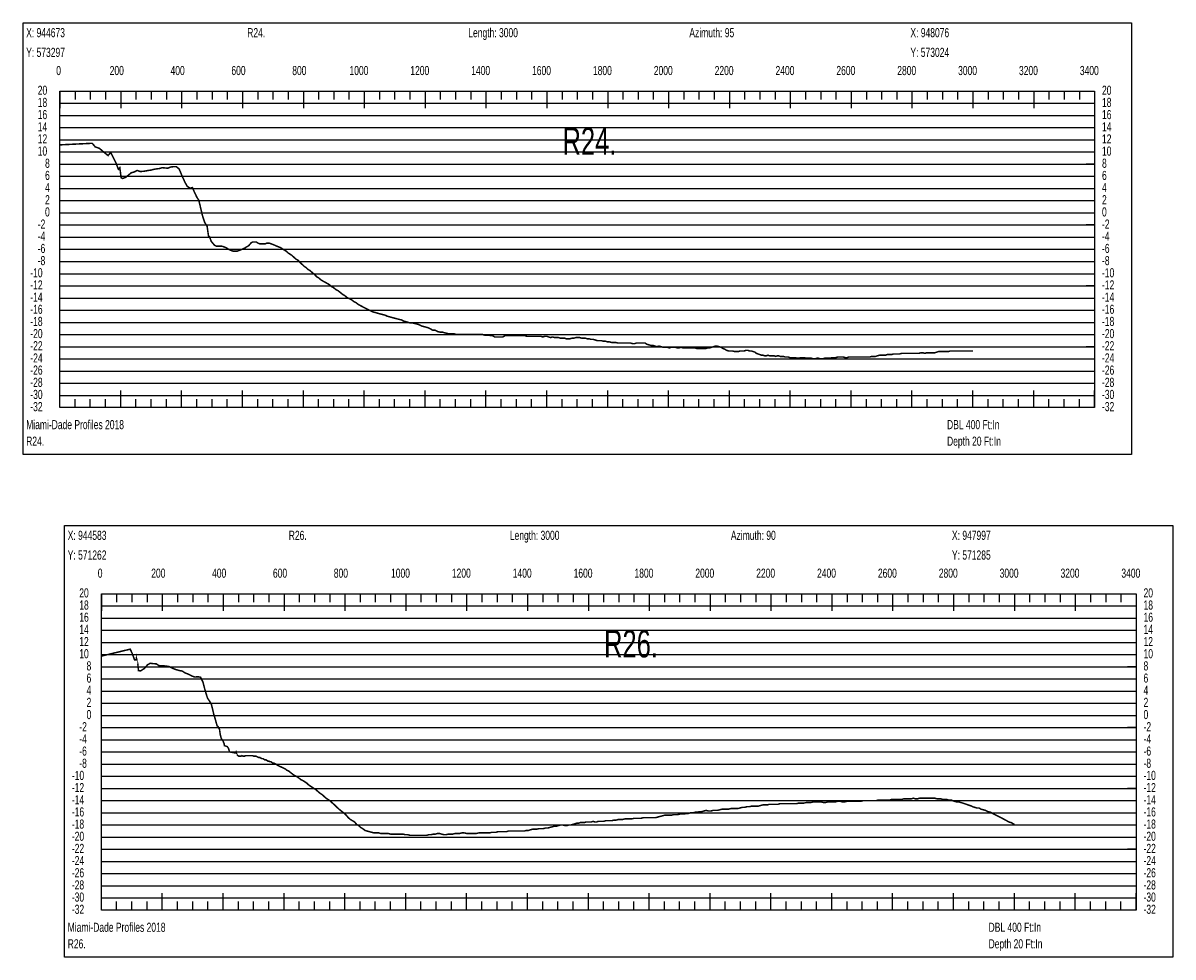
# Model space of a CAD drawing. Header units: inches. Extents: x 471865 to 538526, y 1054316 to 1102451.
# Tile 9 of 114: x 476429 to 480208, y 1063703 to 1066773. Entities that reach past the tile are written whole.
import ezdxf

# ---------------------------------------------------------------- set-up
doc = ezdxf.new("R2010")
doc.units = ezdxf.units.IN
doc.header["$MEASUREMENT"] = 0
for name, color, linetype in [('LABELS', 7, 'Continuous'), ('X_Gr1', 7, 'Continuous'), ('XSECTION', 7, 'Continuous')]:
    doc.layers.add(name, color=color, linetype=linetype)
doc.styles.get("Standard").update_dxf_attribs({"font": 'arial.ttf'})

msp = doc.modelspace()

# ---------------------------------------------------------------- linework, layer by layer
at = {"layer": 'X_Gr1', "color": 6, "linetype": 'Continuous', "lineweight": 18, "true_color": 0xff00ff, "transparency": 33554687, "const_width": 5}
for points in [[(476550.6, 1066372.8), (476550.6, 1066372.8), (476656.8, 1066378), (476666.6, 1066366.3), (476680.5, 1066361.2), (476693.5, 1066350.1), (476708.9, 1066337.8), (476717.6, 1066347.7), (476735.9, 1066311), (476743, 1066292.1), (476743.1, 1066292.1), (476744.5, 1066293.5), (476747.5, 1066297.5), (476751.9, 1066264.7), (476757.1, 1066262.3), (476767, 1066266.3), (476776, 1066273.5), (476785.6, 1066281.4), (476795, 1066283.8), (476804.7, 1066288.7), (476813.9, 1066285.3), (476823.2, 1066285.7), (476832.6, 1066287), (476840.7, 1066288.7), (476850.4, 1066289.9), (476859.4, 1066292.4), (476869, 1066294), (476877.8, 1066294.9), (476886.2, 1066297.8), (476895.8, 1066296.9), (476905, 1066296.1), (476914.9, 1066300), (476924.2, 1066301.2), (476933.4, 1066301), (476942.5, 1066293.4), (476950.6, 1066274.3), (476960.5, 1066252.1), (476968.8, 1066236.6), (476978.1, 1066230.5), (476986.2, 1066232.3), (476993.7, 1066215), (477001, 1066200), (477007.2, 1066190.5), (477014.6, 1066158.9), (477018.9, 1066140.8), (477026.3, 1066118), (477034.3, 1066105.3), (477038.9, 1066073.3), (477042.4, 1066070.5), (477047.9, 1066055.8), (477053.8, 1066048.5), (477058.4, 1066043.1), (477065.5, 1066039.5), (477072.6, 1066039.7), (477078.9, 1066040), (477085.2, 1066039.2), (477091.5, 1066036.8), (477097.7, 1066034.4), (477103.9, 1066030), (477108.9, 1066027.4), (477114.2, 1066025.4), (477119.3, 1066023.4), (477124.1, 1066023.4), (477128.5, 1066023.4), (477133.2, 1066023.4), (477138.4, 1066025.4), (477143.7, 1066027.4), (477148.7, 1066029.4), (477153.1, 1066031.4), (477158.1, 1066033.4), (477163.5, 1066037.4), (477168.5, 1066039.4), (477172.8, 1066043.4), (477176.1, 1066047.4), (477179.7, 1066051.4), (477184.4, 1066053.4), (477190.1, 1066053.4), (477196.2, 1066053.4), (477202.2, 1066049.4), (477208, 1066047.4), (477213.9, 1066047.4), (477219.5, 1066047.4), (477225, 1066047.4), (477229.9, 1066049.4), (477234.8, 1066049.4), (477239.8, 1066049.4), (477245, 1066047.4), (477250.3, 1066045.4), (477255.3, 1066043.4), (477260, 1066041.4), (477264.5, 1066039.4), (477269.4, 1066037.4), (477275.2, 1066035.4), (477281.3, 1066031.4), (477287.7, 1066027.4), (477294.2, 1066023.4), (477300.6, 1066017.4), (477306.9, 1066013.4), (477313.1, 1066009.4), (477319.5, 1066003.4), (477326.3, 1065997.4), (477333.2, 1065993.4), (477340.5, 1065985.4), (477347.2, 1065979.4), (477353.5, 1065973.4), (477359.6, 1065969.4), (477365.9, 1065963.4), (477372.5, 1065959.4), (477379.5, 1065953.4), (477386.9, 1065947.4), (477394.3, 1065939.4), (477401.2, 1065935.4), (477407.8, 1065929.4), (477414.4, 1065925.4), (477421.6, 1065921.4), (477429, 1065917.4), (477435.9, 1065913.4), (477442.7, 1065907.4), (477449.7, 1065903.4), (477457.2, 1065897.4), (477464.8, 1065893.4), (477472.2, 1065887.4), (477479.5, 1065881.4), (477486.5, 1065877.4), (477493.7, 1065871.4), (477501.3, 1065867.4), (477509.1, 1065863.4), (477517, 1065857.4), (477524.6, 1065853.4), (477532.3, 1065847.4), (477540.1, 1065843.4), (477547.8, 1065839.4), (477555.6, 1065835.4), (477563.6, 1065831.4), (477571.9, 1065827.4), (477580.1, 1065823.4), (477587.7, 1065821.4), (477594.8, 1065819.4), (477602, 1065817.4), (477610, 1065815.4), (477618.4, 1065813.4), (477626.7, 1065809.4), (477634.6, 1065807.4), (477641.8, 1065805.4), (477648.9, 1065803.4), (477656.5, 1065801.4), (477664.4, 1065799.4), (477672.7, 1065797.4), (477680.5, 1065793.4), (477687.8, 1065791.4), (477694.7, 1065789.4), (477702, 1065787.4), (477710.1, 1065787.4), (477717.9, 1065785.4), (477725.1, 1065783.4), (477731.7, 1065781.4), (477738.8, 1065777.4), (477746.5, 1065775.4), (477754.1, 1065773.4), (477761.6, 1065771.4), (477769, 1065767.4), (477776.1, 1065763.4), (477783.5, 1065763.4), (477791.3, 1065759.4), (477799.4, 1065757.4), (477806.9, 1065757.4), (477814, 1065755.4), (477821.8, 1065753.4), (477830, 1065751.4), (477838.6, 1065751.4), (477846.8, 1065751.4), (477854.5, 1065749.4), (477862.3, 1065749.4), (477870.4, 1065749.4), (477878.9, 1065749.4), (477887.2, 1065749.4), (477894.7, 1065749.4), (477902.3, 1065749.4), (477909.9, 1065749.4), (477917.6, 1065749.4), (477925, 1065749.4), (477932.1, 1065749.4), (477939.1, 1065749.4), (477945.9, 1065747.4), (477952.8, 1065747.4), (477959.6, 1065747.4), (477966.2, 1065745.4), (477972.6, 1065745.4), (477979.2, 1065741.4), (477986.1, 1065741.4), (477993.1, 1065741.4), (477999.6, 1065741.4), (478006.2, 1065741.4), (478013, 1065745.4), (478019.9, 1065745.4), (478026.6, 1065745.4), (478033.4, 1065745.4), (478040.4, 1065745.4), (478047.2, 1065745.4), (478053.8, 1065745.4), (478060.1, 1065745.4), (478066.3, 1065745.4), (478072.7, 1065745.4), (478079.1, 1065745.4), (478085.5, 1065743.4), (478091.9, 1065743.4), (478097.9, 1065743.4), (478104.4, 1065743.4), (478111.4, 1065743.4), (478118.3, 1065743.4), (478124.5, 1065743.4), (478130.6, 1065743.4), (478137.2, 1065741.4), (478144, 1065743.4), (478150.6, 1065743.4), (478156.8, 1065741.4), (478163.2, 1065739.4), (478169.8, 1065741.4), (478176.4, 1065739.4), (478182.8, 1065739.4), (478189, 1065739.4), (478195.3, 1065737.4), (478202, 1065737.4), (478208.6, 1065737.4), (478214.8, 1065735.4), (478220.9, 1065735.4), (478227, 1065735.4), (478233.3, 1065737.4), (478239.8, 1065737.4), (478246.2, 1065739.4), (478252.3, 1065739.4), (478258.4, 1065739.4), (478264.9, 1065737.4), (478271.2, 1065737.4), (478277.3, 1065737.4), (478283.3, 1065735.4), (478289.5, 1065735.4), (478296.2, 1065733.4), (478303.1, 1065733.4), (478309.9, 1065731.4), (478315.9, 1065729.4), (478322.1, 1065729.4), (478329.3, 1065729.4), (478336.5, 1065727.4), (478343.2, 1065727.4), (478349.3, 1065725.4), (478355.6, 1065725.4), (478362.7, 1065723.4), (478370.1, 1065723.4), (478377.3, 1065723.4), (478384.1, 1065721.4), (478390.7, 1065721.4), (478397.8, 1065721.4), (478405, 1065721.4), (478412.1, 1065721.4), (478418.9, 1065721.4), (478425.5, 1065721.4), (478432.4, 1065719.4), (478438.9, 1065719.4), (478444.8, 1065721.4), (478450.1, 1065721.4), (478455.9, 1065721.4), (478462.3, 1065721.4), (478468.1, 1065721.4), (478473.5, 1065721.4), (478479.5, 1065717.4), (478486.2, 1065715.4), (478493.1, 1065713.4), (478499.6, 1065713.4), (478506.1, 1065711.4), (478512.6, 1065709.4), (478519.3, 1065711.4), (478526.3, 1065709.4), (478533.4, 1065707.4), (478540.2, 1065707.4), (478546.6, 1065707.4), (478552.9, 1065705.4), (478559.6, 1065707.4), (478566.3, 1065707.4), (478572.9, 1065707.4), (478579, 1065705.4), (478585, 1065705.4), (478591.5, 1065707.4), (478598.4, 1065705.4), (478605.3, 1065705.4), (478611.7, 1065705.4), (478617.9, 1065705.4), (478624.2, 1065705.4), (478630.8, 1065705.4), (478637.4, 1065705.4), (478643.4, 1065703.4), (478649.3, 1065703.4), (478655.5, 1065703.4), (478661.5, 1065703.4), (478667.6, 1065703.4), (478673.7, 1065703.4), (478679.8, 1065705.4), (478685.9, 1065705.4), (478692, 1065707.4), (478698.2, 1065709.4), (478704.1, 1065711.4), (478710.1, 1065711.4), (478716.7, 1065709.4), (478723.2, 1065707.4), (478729.3, 1065703.4), (478735.1, 1065701.4), (478741.3, 1065697.4), (478747.7, 1065695.4), (478754.1, 1065695.4), (478760.6, 1065695.4), (478767.2, 1065693.4), (478773.7, 1065693.4), (478780, 1065693.4), (478786, 1065695.4), (478792.5, 1065695.4), (478799.1, 1065695.4), (478805.4, 1065697.4), (478811, 1065697.4), (478816.7, 1065695.4), (478822.7, 1065695.4), (478828.7, 1065693.4), (478834.3, 1065691.4), (478839.6, 1065687.4), (478845, 1065685.4), (478850.7, 1065683.4), (478856, 1065681.4), (478861.1, 1065681.4), (478866.6, 1065679.4), (478872, 1065679.4), (478877.2, 1065681.4), (478882.4, 1065679.4), (478887.5, 1065679.4), (478892.7, 1065679.4), (478897.9, 1065679.4), (478903.2, 1065677.4), (478908, 1065679.4), (478912.6, 1065679.4), (478917.9, 1065677.4), (478923.3, 1065677.4), (478928.5, 1065677.4), (478933.6, 1065675.4), (478938.9, 1065675.4), (478944.4, 1065675.4), (478949.7, 1065673.4), (478955.1, 1065673.4), (478960.7, 1065673.4), (478966.8, 1065673.4), (478973, 1065671.4), (478978.8, 1065671.4), (478984.5, 1065673.4), (478990.4, 1065673.4), (478996.6, 1065673.4), (479003, 1065671.4), (479008.9, 1065671.4), (479014.6, 1065671.4), (479020.5, 1065671.4), (479026.7, 1065669.4), (479032.8, 1065669.4), (479038, 1065671.4), (479043.5, 1065671.4), (479050, 1065669.4), (479056.8, 1065669.4), (479063, 1065671.4), (479068.8, 1065671.4), (479074.9, 1065671.4), (479081.3, 1065671.4), (479087.6, 1065673.4), (479093.8, 1065673.4), (479099.9, 1065673.4), (479106.1, 1065675.4), (479112.4, 1065675.4), (479118.7, 1065675.4), (479125.3, 1065675.4), (479131.4, 1065673.4), (479137.2, 1065673.4), (479142.9, 1065675.4), (479149.2, 1065675.4), (479155.6, 1065675.4), (479161.4, 1065675.4), (479166.9, 1065675.4), (479172.8, 1065675.4), (479179.7, 1065675.4), (479186.8, 1065675.4), (479192.6, 1065675.4), (479198.3, 1065675.4), (479204.6, 1065675.4), (479211.5, 1065675.4), (479218.6, 1065677.4), (479224.8, 1065677.4), (479230.8, 1065677.4), (479237.1, 1065679.4), (479244, 1065681.4), (479250.9, 1065681.4), (479257.3, 1065681.4), (479263.3, 1065681.4), (479269.5, 1065683.4), (479276.3, 1065683.4), (479283.4, 1065683.4), (479289.9, 1065685.4), (479296.2, 1065685.4), (479302.7, 1065685.4), (479309.6, 1065685.4), (479316.6, 1065687.4), (479323, 1065687.4), (479329.3, 1065687.4), (479335.6, 1065687.4), (479342.2, 1065687.4), (479348.7, 1065687.4), (479354.9, 1065687.4), (479361, 1065687.4), (479367.1, 1065687.4), (479373.2, 1065687.4), (479379.7, 1065689.4), (479386.4, 1065689.4), (479393, 1065687.4), (479399.1, 1065689.4), (479405.6, 1065689.4), (479413, 1065689.4), (479419.9, 1065689.4), (479426, 1065689.4), (479431.7, 1065691.4), (479437.9, 1065693.4), (479444.9, 1065693.4), (479451.7, 1065693.4), (479458.1, 1065693.4), (479464, 1065693.4), (479470.2, 1065693.4), (479477.1, 1065695.4), (479484.2, 1065695.4), (479491.2, 1065695.4), (479497.7, 1065695.4), (479503.6, 1065695.4), (479509.8, 1065695.4), (479516.2, 1065695.4), (479522.6, 1065695.4), (479529.2, 1065695.4), (479535.8, 1065695.4), (479542.6, 1065695.4), (479549.7, 1065695.4), (479550.6, 1065695.4)], [(476687.1, 1064692.3), (476687.1, 1064692.3), (476781.6, 1064715.1), (476787.9, 1064701.9), (476795.9, 1064680), (476802.4, 1064680), (476802.5, 1064683.8), (476806.4, 1064666.9), (476808.3, 1064650.8), (476808.9, 1064644.7), (476815.4, 1064643.4), (476828.8, 1064652), (476838.4, 1064663.6), (476847.5, 1064668.7), (476856.8, 1064667.4), (476867, 1064666.9), (476877.3, 1064660.3), (476887.1, 1064660.2), (476897, 1064659.9), (476909.9, 1064657.7), (476920.7, 1064652.4), (476931.5, 1064648), (476942.5, 1064644.9), (476952.7, 1064643.1), (476962.1, 1064636.8), (476971.9, 1064633.3), (476984.5, 1064626.7), (476993.9, 1064623.4), (477003.9, 1064624.4), (477012.7, 1064622.8), (477020.6, 1064607.2), (477028.2, 1064578), (477035.7, 1064554.2), (477042.8, 1064543.6), (477048.6, 1064533.3), (477056.8, 1064499), (477061.5, 1064483.7), (477067.2, 1064463.2), (477070.1, 1064460.9), (477075.1, 1064451.1), (477077.5, 1064434.6), (477081.1, 1064420.9), (477085.9, 1064414.6), (477090.1, 1064405.2), (477091.3, 1064398), (477100.4, 1064394.9), (477104.8, 1064388.7), (477107.9, 1064377.4), (477117.1, 1064375.7), (477123.4, 1064374.5), (477129.8, 1064373.4), (477130.1, 1064375.1), (477132.9, 1064367.1), (477135.7, 1064365.1), (477138.6, 1064363.1), (477141.6, 1064363.1), (477145, 1064363.1), (477148.8, 1064365.1), (477152.9, 1064363.1), (477157, 1064363.1), (477160.7, 1064365.1), (477164.1, 1064365.1), (477167.6, 1064365.1), (477172, 1064365.1), (477176.1, 1064365.1), (477179.8, 1064365.1), (477183.8, 1064365.1), (477188.4, 1064363.1), (477192.4, 1064363.1), (477195.8, 1064363.1), (477199.3, 1064361.1), (477203.3, 1064359.1), (477207.3, 1064359.1), (477211.1, 1064357.1), (477214.5, 1064355.1), (477217.9, 1064355.1), (477221.1, 1064353.1), (477224.4, 1064351.1), (477228.1, 1064351.1), (477231.2, 1064349.1), (477233.9, 1064347.1), (477237.2, 1064347.1), (477240.5, 1064345.1), (477243.8, 1064345.1), (477246.7, 1064343.1), (477249.2, 1064341.1), (477252.3, 1064341.1), (477256.3, 1064339.1), (477260.3, 1064337.1), (477263.6, 1064335.1), (477266.7, 1064333.1), (477270.5, 1064331.1), (477274.7, 1064329.1), (477279, 1064327.1), (477283.4, 1064325.1), (477287.5, 1064323.1), (477291.6, 1064321.1), (477296.2, 1064317.1), (477301.6, 1064315.1), (477306.6, 1064311.1), (477311.6, 1064307.1), (477316.9, 1064303.1), (477322.5, 1064299.1), (477328.1, 1064297.1), (477333.5, 1064293.1), (477338.9, 1064289.1), (477344.1, 1064285.1), (477349.2, 1064283.1), (477355.2, 1064279.1), (477361.5, 1064275.1), (477367.7, 1064269.1), (477373.5, 1064265.1), (477379.4, 1064261.1), (477385.6, 1064257.1), (477391.9, 1064253.1), (477398.8, 1064247.1), (477405.8, 1064241.1), (477412.2, 1064237.1), (477418.7, 1064231.1), (477425.3, 1064225.1), (477431.5, 1064221.1), (477437.5, 1064217.1), (477444.1, 1064211.1), (477451, 1064205.1), (477457.2, 1064199.1), (477463.4, 1064193.1), (477470.2, 1064187.1), (477477.7, 1064181.1), (477485.1, 1064175.1), (477491.7, 1064169.1), (477498.3, 1064161.1), (477505.2, 1064155.1), (477512.2, 1064151.1), (477519, 1064147.1), (477525.5, 1064139.1), (477532.3, 1064135.1), (477538.8, 1064129.1), (477545.6, 1064125.1), (477553.3, 1064119.1), (477560.6, 1064117.1), (477567.6, 1064115.1), (477574.9, 1064113.1), (477582.6, 1064111.1), (477598, 1064111.1), (477605.3, 1064109.1), (477621.3, 1064109.1), (477629.6, 1064109.1), (477637.5, 1064107.1), (477645.5, 1064107.1), (477653.8, 1064107.1), (477662, 1064107.1), (477670.2, 1064107.1), (477678.1, 1064107.1), (477686.1, 1064105.1), (477694, 1064105.1), (477701.8, 1064103.1), (477709.5, 1064103.1), (477717.1, 1064103.1), (477725.1, 1064103.1), (477732.6, 1064103.1), (477740, 1064103.1), (477747.8, 1064103.1), (477755.4, 1064103.1), (477762.7, 1064105.1), (477770, 1064105.1), (477777.6, 1064107.1), (477784.8, 1064107.1), (477791.2, 1064109.1), (477797.8, 1064109.1), (477805.1, 1064107.1), (477812.6, 1064105.1), (477819.8, 1064105.1), (477826.4, 1064107.1), (477833.6, 1064107.1), (477841.2, 1064107.1), (477849, 1064109.1), (477856.7, 1064109.1), (477863.8, 1064109.1), (477871.3, 1064111.1), (477879.4, 1064111.1), (477887.6, 1064109.1), (477895.7, 1064109.1), (477903.3, 1064109.1), (477911.1, 1064109.1), (477918.9, 1064109.1), (477926.9, 1064111.1), (477934.6, 1064111.1), (477941.2, 1064111.1), (477948.1, 1064111.1), (477955.6, 1064111.1), (477962.8, 1064111.1), (477969.2, 1064113.1), (477975.6, 1064113.1), (477983.2, 1064113.1), (477990.9, 1064115.1), (477997.5, 1064115.1), (478004.1, 1064115.1), (478011.3, 1064115.1), (478018.1, 1064115.1), (478024, 1064117.1), (478030.1, 1064117.1), (478036.5, 1064117.1), (478042.9, 1064117.1), (478049.6, 1064117.1), (478056.1, 1064117.1), (478062.7, 1064117.1), (478069.8, 1064117.1), (478076.5, 1064117.1), (478083.1, 1064119.1), (478089.8, 1064119.1), (478096.4, 1064121.1), (478103.3, 1064123.1), (478109.8, 1064123.1), (478116.8, 1064123.1), (478124.4, 1064125.1), (478132.3, 1064125.1), (478139.5, 1064125.1), (478146.1, 1064127.1), (478153.4, 1064127.1), (478161.1, 1064129.1), (478168.4, 1064131.1), (478175.2, 1064133.1), (478182, 1064133.1), (478189, 1064135.1), (478195.8, 1064137.1), (478203.1, 1064137.1), (478210.5, 1064135.1), (478217, 1064135.1), (478222.9, 1064137.1), (478229.3, 1064137.1), (478236.4, 1064139.1), (478243.5, 1064141.1), (478249.4, 1064143.1), (478255.2, 1064143.1), (478261, 1064145.1), (478267.3, 1064145.1), (478273.8, 1064145.1), (478279.8, 1064147.1), (478285.6, 1064147.1), (478291.4, 1064147.1), (478297.1, 1064147.1), (478302.7, 1064149.1), (478308.4, 1064147.1), (478314.2, 1064147.1), (478319.6, 1064149.1), (478325, 1064149.1), (478331.1, 1064149.1), (478337.5, 1064149.1), (478343.9, 1064151.1), (478350.2, 1064151.1), (478356.8, 1064151.1), (478364, 1064151.1), (478371.3, 1064153.1), (478378.4, 1064153.1), (478385.2, 1064155.1), (478392.2, 1064155.1), (478399.8, 1064155.1), (478407.3, 1064157.1), (478414.5, 1064157.1), (478421.7, 1064157.1), (478429.5, 1064157.1), (478437.7, 1064159.1), (478445.4, 1064159.1), (478453, 1064159.1), (478460.3, 1064159.1), (478467.8, 1064161.1), (478476.1, 1064161.1), (478484.2, 1064161.1), (478492.2, 1064161.1), (478499.9, 1064161.1), (478507.6, 1064161.1), (478515.1, 1064163.1), (478522.2, 1064165.1), (478529.9, 1064167.1), (478537.7, 1064169.1), (478545.2, 1064169.1), (478552.2, 1064169.1), (478559.4, 1064169.1), (478567.1, 1064171.1), (478574.1, 1064171.1), (478580.8, 1064171.1), (478588.1, 1064173.1), (478595.4, 1064173.1), (478602.5, 1064173.1), (478609.4, 1064175.1), (478616, 1064175.1), (478623, 1064177.1), (478630.6, 1064177.1), (478638.5, 1064179.1), (478645.7, 1064179.1), (478652.7, 1064181.1), (478660, 1064181.1), (478666.9, 1064183.1), (478674.2, 1064185.1), (478682.2, 1064183.1), (478689.9, 1064183.1), (478696.8, 1064185.1), (478703.3, 1064185.1), (478711.1, 1064185.1), (478719.4, 1064187.1), (478727, 1064189.1), (478733.7, 1064189.1), (478740.3, 1064189.1), (478747.8, 1064189.1), (478755.3, 1064191.1), (478762.7, 1064191.1), (478770.4, 1064191.1), (478778.2, 1064191.1), (478786, 1064193.1), (478793.1, 1064195.1), (478800.1, 1064195.1), (478807.8, 1064197.1), (478815.7, 1064197.1), (478823.7, 1064199.1), (478830.9, 1064199.1), (478837.8, 1064199.1), (478845.5, 1064199.1), (478853, 1064201.1), (478860.4, 1064203.1), (478867.6, 1064203.1), (478874.8, 1064203.1), (478881.9, 1064205.1), (478888.5, 1064205.1), (478895.4, 1064205.1), (478902.7, 1064205.1), (478910, 1064205.1), (478917.2, 1064207.1), (478924.1, 1064207.1), (478931.3, 1064207.1), (478938.8, 1064207.1), (478946.9, 1064207.1), (478955.5, 1064207.1), (478963.3, 1064207.1), (478970.6, 1064207.1), (478978.1, 1064209.1), (478986.6, 1064209.1), (478995.7, 1064209.1), (479003.8, 1064211.1), (479011.2, 1064211.1), (479018.6, 1064211.1), (479026.4, 1064213.1), (479034.4, 1064213.1), (479042.4, 1064213.1), (479050.9, 1064213.1), (479059.3, 1064211.1), (479067.3, 1064211.1), (479074.8, 1064213.1), (479082.3, 1064213.1), (479090.5, 1064213.1), (479098.7, 1064213.1), (479106.4, 1064215.1), (479114.3, 1064215.1), (479122, 1064213.1), (479130.1, 1064213.1), (479137.6, 1064215.1), (479148.7, 1064215.1), (479152.7, 1064215.1), (479160.6, 1064215.1), (479168, 1064215.1), (479175, 1064215.1), (479182.2, 1064215.1), (479189.9, 1064217.1), (479197.4, 1064217.1), (479204.9, 1064217.1), (479212, 1064217.1), (479219, 1064217.1), (479226.2, 1064217.1), (479232.9, 1064217.1), (479239.3, 1064219.1), (479245.4, 1064219.1), (479251.8, 1064219.1), (479258.7, 1064219.1), (479265.5, 1064219.1), (479272, 1064219.1), (479277.7, 1064219.1), (479283.9, 1064221.1), (479291.4, 1064221.1), (479298.2, 1064221.1), (479304.2, 1064221.1), (479310.1, 1064221.1), (479316.8, 1064221.1), (479323.6, 1064223.1), (479329.5, 1064223.1), (479335.7, 1064223.1), (479342.3, 1064223.1), (479348.6, 1064223.1), (479355, 1064225.1), (479361.6, 1064223.1), (479368.7, 1064223.1), (479375.4, 1064225.1), (479381.5, 1064225.1), (479387.6, 1064225.1), (479393.8, 1064225.1), (479400.6, 1064225.1), (479407.1, 1064225.1), (479413.3, 1064225.1), (479419.6, 1064225.1), (479426, 1064225.1), (479432.9, 1064223.1), (479439.6, 1064223.1), (479445.5, 1064223.1), (479451.4, 1064221.1), (479457.8, 1064221.1), (479464.5, 1064221.1), (479471.1, 1064219.1), (479480.4, 1064219.1), (479483.7, 1064217.1), (479490.1, 1064215.1), (479496.9, 1064213.1), (479504, 1064213.1), (479510.9, 1064211.1), (479517.5, 1064209.1), (479523.5, 1064207.1), (479546.6, 1064199.1), (479550.1, 1064197.1), (479556.7, 1064195.1), (479563.6, 1064193.1), (479570.6, 1064193.1), (479577.5, 1064189.1), (479584.8, 1064187.1), (479592.3, 1064185.1), (479600.4, 1064181.1), (479608.2, 1064179.1), (479615.8, 1064175.1), (479623.5, 1064171.1), (479630.9, 1064167.1), (479638.9, 1064163.1), (479646.9, 1064159.1), (479654.5, 1064155.1), (479661.8, 1064151.1), (479668.7, 1064147.1), (479676, 1064145.1), (479683.5, 1064141.1), (479687.1, 1064139)]]:
    msp.add_lwpolyline(points, dxfattribs=at)
at = {"layer": 'XSECTION', "color": 18, "linetype": 'Continuous', "true_color": 0x000000}
for points in [[(476429.4, 1066773.4), (480071.8, 1066773.4), (480071.8, 1065355.4), (476429.4, 1065355.4), (476429.4, 1066773.4)], [(476550.6, 1066549.4), (479950.6, 1066549.4), (479950.6, 1065509.4), (476550.6, 1065509.4), (476550.6, 1066549.4)], [(476550.6, 1066549.4), (476550.6, 1066493)], [(476550.6, 1066549.4), (476550.6, 1066493)], [(476550.6, 1066549.4), (476550.6, 1066521.4)], [(476550.6, 1066549.4), (476550.6, 1066521.4)], [(476600.6, 1066549.4), (476600.6, 1066521.4)], [(476650.6, 1066549.4), (476650.6, 1066521.4)], [(476700.6, 1066549.4), (476700.6, 1066521.4)], [(476750.6, 1066549.4), (476750.6, 1066493)], [(476750.6, 1066549.4), (476750.6, 1066521.4)], [(476800.6, 1066549.4), (476800.6, 1066521.4)], [(476850.6, 1066549.4), (476850.6, 1066521.4)], [(476900.6, 1066549.4), (476900.6, 1066521.4)], [(476950.6, 1066549.4), (476950.6, 1066493)], [(476950.6, 1066549.4), (476950.6, 1066521.4)], [(477000.6, 1066549.4), (477000.6, 1066521.4)], [(477050.6, 1066549.4), (477050.6, 1066521.4)], [(477100.6, 1066549.4), (477100.6, 1066521.4)], [(477150.6, 1066549.4), (477150.6, 1066493)], [(477150.6, 1066549.4), (477150.6, 1066521.4)], [(477200.6, 1066549.4), (477200.6, 1066521.4)], [(477250.6, 1066549.4), (477250.6, 1066521.4)], [(477300.6, 1066549.4), (477300.6, 1066521.4)], [(477350.6, 1066549.4), (477350.6, 1066493)], [(477350.6, 1066549.4), (477350.6, 1066521.4)], [(477400.6, 1066549.4), (477400.6, 1066521.4)], [(477450.6, 1066549.4), (477450.6, 1066521.4)], [(477500.6, 1066549.4), (477500.6, 1066521.4)], [(477550.6, 1066549.4), (477550.6, 1066493)], [(477550.6, 1066549.4), (477550.6, 1066521.4)], [(477600.6, 1066549.4), (477600.6, 1066521.4)], [(477650.6, 1066549.4), (477650.6, 1066521.4)], [(477700.6, 1066549.4), (477700.6, 1066521.4)], [(477750.6, 1066549.4), (477750.6, 1066493)], [(477750.6, 1066549.4), (477750.6, 1066521.4)], [(477800.6, 1066549.4), (477800.6, 1066521.4)], [(477850.6, 1066549.4), (477850.6, 1066521.4)], [(477900.6, 1066549.4), (477900.6, 1066521.4)], [(477950.6, 1066549.4), (477950.6, 1066493)], [(477950.6, 1066549.4), (477950.6, 1066521.4)], [(478000.6, 1066549.4), (478000.6, 1066521.4)], [(478050.6, 1066549.4), (478050.6, 1066521.4)], [(478100.6, 1066549.4), (478100.6, 1066521.4)], [(478150.6, 1066549.4), (478150.6, 1066493)], [(478150.6, 1066549.4), (478150.6, 1066521.4)], [(478200.6, 1066549.4), (478200.6, 1066521.4)], [(478250.6, 1066549.4), (478250.6, 1066521.4)], [(478300.6, 1066549.4), (478300.6, 1066521.4)], [(478350.6, 1066549.4), (478350.6, 1066493)], [(478350.6, 1066549.4), (478350.6, 1066521.4)], [(478400.6, 1066549.4), (478400.6, 1066521.4)], [(478450.6, 1066549.4), (478450.6, 1066521.4)], [(478500.6, 1066549.4), (478500.6, 1066521.4)], [(478550.6, 1066549.4), (478550.6, 1066493)], [(478550.6, 1066549.4), (478550.6, 1066521.4)], [(478600.6, 1066549.4), (478600.6, 1066521.4)], [(478650.6, 1066549.4), (478650.6, 1066521.4)], [(478700.6, 1066549.4), (478700.6, 1066521.4)], [(478750.6, 1066549.4), (478750.6, 1066493)], [(478750.6, 1066549.4), (478750.6, 1066521.4)], [(478800.6, 1066549.4), (478800.6, 1066521.4)], [(478850.6, 1066549.4), (478850.6, 1066521.4)], [(478900.6, 1066549.4), (478900.6, 1066521.4)], [(478950.6, 1066549.4), (478950.6, 1066493)], [(478950.6, 1066549.4), (478950.6, 1066521.4)], [(479000.6, 1066549.4), (479000.6, 1066521.4)], [(479050.6, 1066549.4), (479050.6, 1066521.4)], [(479100.6, 1066549.4), (479100.6, 1066521.4)], [(479150.6, 1066549.4), (479150.6, 1066493)], [(479150.6, 1066549.4), (479150.6, 1066521.4)], [(479200.6, 1066549.4), (479200.6, 1066521.4)], [(479250.6, 1066549.4), (479250.6, 1066521.4)], [(479300.6, 1066549.4), (479300.6, 1066521.4)], [(479350.6, 1066549.4), (479350.6, 1066493)], [(479350.6, 1066549.4), (479350.6, 1066521.4)], [(479400.6, 1066549.4), (479400.6, 1066521.4)], [(479450.6, 1066549.4), (479450.6, 1066521.4)], [(479500.6, 1066549.4), (479500.6, 1066521.4)], [(479550.6, 1066549.4), (479550.6, 1066493)], [(479550.6, 1066549.4), (479550.6, 1066521.4)], [(479600.6, 1066549.4), (479600.6, 1066521.4)], [(479650.6, 1066549.4), (479650.6, 1066521.4)], [(479700.6, 1066549.4), (479700.6, 1066521.4)], [(479750.6, 1066549.4), (479750.6, 1066493)], [(479750.6, 1066549.4), (479750.6, 1066521.4)], [(479800.6, 1066549.4), (479800.6, 1066521.4)], [(479850.6, 1066549.4), (479850.6, 1066521.4)], [(479900.6, 1066549.4), (479900.6, 1066521.4)], [(479950.6, 1066549.4), (479950.6, 1066493)], [(479950.6, 1066549.4), (479950.6, 1066521.4)], [(476550.6, 1066309.4), (476578.6, 1066309.4)], [(479950.6, 1066309.4), (479922.6, 1066309.4)], [(476550.6, 1066109.4), (476578.6, 1066109.4)], [(479950.6, 1066109.4), (479922.6, 1066109.4)], [(476550.6, 1065909.4), (476578.6, 1065909.4)], [(479950.6, 1065909.4), (479922.6, 1065909.4)], [(476550.6, 1065709.4), (476578.6, 1065709.4)], [(479950.6, 1065709.4), (479922.6, 1065709.4)], [(476550.6, 1065509.4), (476550.6, 1065565.8)], [(476550.6, 1065509.4), (476550.6, 1065565.8)], [(476750.6, 1065509.4), (476750.6, 1065565.8)], [(476950.6, 1065509.4), (476950.6, 1065565.8)], [(477150.6, 1065509.4), (477150.6, 1065565.8)], [(477350.6, 1065509.4), (477350.6, 1065565.8)], [(477550.6, 1065509.4), (477550.6, 1065565.8)], [(477750.6, 1065509.4), (477750.6, 1065565.8)], [(477950.6, 1065509.4), (477950.6, 1065565.8)], [(478150.6, 1065509.4), (478150.6, 1065565.8)], [(478350.6, 1065509.4), (478350.6, 1065565.8)], [(478550.6, 1065509.4), (478550.6, 1065565.8)], [(478750.6, 1065509.4), (478750.6, 1065565.8)], [(478950.6, 1065509.4), (478950.6, 1065565.8)], [(479150.6, 1065509.4), (479150.6, 1065565.8)], [(479350.6, 1065509.4), (479350.6, 1065565.8)], [(479550.6, 1065509.4), (479550.6, 1065565.8)], [(479750.6, 1065509.4), (479750.6, 1065565.8)], [(479950.6, 1065509.4), (479950.6, 1065565.8)], [(476550.6, 1065509.4), (476550.6, 1065537.4)], [(476550.6, 1065509.4), (476550.6, 1065537.4)], [(476600.6, 1065509.4), (476600.6, 1065537.4)], [(476650.6, 1065509.4), (476650.6, 1065537.4)], [(476700.6, 1065509.4), (476700.6, 1065537.4)], [(476750.6, 1065509.4), (476750.6, 1065537.4)], [(476800.6, 1065509.4), (476800.6, 1065537.4)], [(476850.6, 1065509.4), (476850.6, 1065537.4)], [(476900.6, 1065509.4), (476900.6, 1065537.4)], [(476950.6, 1065509.4), (476950.6, 1065537.4)], [(477000.6, 1065509.4), (477000.6, 1065537.4)], [(477050.6, 1065509.4), (477050.6, 1065537.4)], [(477100.6, 1065509.4), (477100.6, 1065537.4)], [(477150.6, 1065509.4), (477150.6, 1065537.4)], [(477200.6, 1065509.4), (477200.6, 1065537.4)], [(477250.6, 1065509.4), (477250.6, 1065537.4)], [(477300.6, 1065509.4), (477300.6, 1065537.4)], [(477350.6, 1065509.4), (477350.6, 1065537.4)], [(477400.6, 1065509.4), (477400.6, 1065537.4)], [(477450.6, 1065509.4), (477450.6, 1065537.4)], [(477500.6, 1065509.4), (477500.6, 1065537.4)], [(477550.6, 1065509.4), (477550.6, 1065537.4)], [(477600.6, 1065509.4), (477600.6, 1065537.4)], [(477650.6, 1065509.4), (477650.6, 1065537.4)], [(477700.6, 1065509.4), (477700.6, 1065537.4)], [(477750.6, 1065509.4), (477750.6, 1065537.4)], [(477800.6, 1065509.4), (477800.6, 1065537.4)], [(477850.6, 1065509.4), (477850.6, 1065537.4)], [(477900.6, 1065509.4), (477900.6, 1065537.4)], [(477950.6, 1065509.4), (477950.6, 1065537.4)], [(478000.6, 1065509.4), (478000.6, 1065537.4)], [(478050.6, 1065509.4), (478050.6, 1065537.4)], [(478100.6, 1065509.4), (478100.6, 1065537.4)], [(478150.6, 1065509.4), (478150.6, 1065537.4)], [(478200.6, 1065509.4), (478200.6, 1065537.4)], [(478250.6, 1065509.4), (478250.6, 1065537.4)], [(478300.6, 1065509.4), (478300.6, 1065537.4)], [(478350.6, 1065509.4), (478350.6, 1065537.4)], [(478400.6, 1065509.4), (478400.6, 1065537.4)], [(478450.6, 1065509.4), (478450.6, 1065537.4)], [(478500.6, 1065509.4), (478500.6, 1065537.4)], [(478550.6, 1065509.4), (478550.6, 1065537.4)], [(478600.6, 1065509.4), (478600.6, 1065537.4)], [(478650.6, 1065509.4), (478650.6, 1065537.4)], [(478700.6, 1065509.4), (478700.6, 1065537.4)], [(478750.6, 1065509.4), (478750.6, 1065537.4)], [(478800.6, 1065509.4), (478800.6, 1065537.4)], [(478850.6, 1065509.4), (478850.6, 1065537.4)], [(478900.6, 1065509.4), (478900.6, 1065537.4)], [(478950.6, 1065509.4), (478950.6, 1065537.4)], [(479000.6, 1065509.4), (479000.6, 1065537.4)], [(479050.6, 1065509.4), (479050.6, 1065537.4)], [(479100.6, 1065509.4), (479100.6, 1065537.4)], [(479150.6, 1065509.4), (479150.6, 1065537.4)], [(479200.6, 1065509.4), (479200.6, 1065537.4)], [(479250.6, 1065509.4), (479250.6, 1065537.4)], [(479300.6, 1065509.4), (479300.6, 1065537.4)], [(479350.6, 1065509.4), (479350.6, 1065537.4)], [(479400.6, 1065509.4), (479400.6, 1065537.4)], [(479450.6, 1065509.4), (479450.6, 1065537.4)], [(479500.6, 1065509.4), (479500.6, 1065537.4)], [(479550.6, 1065509.4), (479550.6, 1065537.4)], [(479600.6, 1065509.4), (479600.6, 1065537.4)], [(479650.6, 1065509.4), (479650.6, 1065537.4)], [(479700.6, 1065509.4), (479700.6, 1065537.4)], [(479750.6, 1065509.4), (479750.6, 1065537.4)], [(479800.6, 1065509.4), (479800.6, 1065537.4)], [(479850.6, 1065509.4), (479850.6, 1065537.4)], [(479900.6, 1065509.4), (479900.6, 1065537.4)], [(479950.6, 1065509.4), (479950.6, 1065537.4)], [(476565.9, 1065121.1), (480208.3, 1065121.1), (480208.3, 1063703.1), (476565.9, 1063703.1), (476565.9, 1065121.1)], [(476687.1, 1064897.1), (480087.1, 1064897.1), (480087.1, 1063857.1), (476687.1, 1063857.1), (476687.1, 1064897.1)], [(476687.1, 1064897.1), (476687.1, 1064840.7)], [(476687.1, 1064897.1), (476687.1, 1064840.7)], [(476687.1, 1064897.1), (476687.1, 1064869.1)], [(476687.1, 1064897.1), (476687.1, 1064869.1)], [(476737.1, 1064897.1), (476737.1, 1064869.1)], [(476787.1, 1064897.1), (476787.1, 1064869.1)], [(476837.1, 1064897.1), (476837.1, 1064869.1)], [(476887.1, 1064897.1), (476887.1, 1064840.7)], [(476887.1, 1064897.1), (476887.1, 1064869.1)], [(476937.1, 1064897.1), (476937.1, 1064869.1)], [(476987.1, 1064897.1), (476987.1, 1064869.1)], [(477037.1, 1064897.1), (477037.1, 1064869.1)], [(477087.1, 1064897.1), (477087.1, 1064840.7)], [(477087.1, 1064897.1), (477087.1, 1064869.1)], [(477137.1, 1064897.1), (477137.1, 1064869.1)], [(477187.1, 1064897.1), (477187.1, 1064869.1)], [(477237.1, 1064897.1), (477237.1, 1064869.1)], [(477287.1, 1064897.1), (477287.1, 1064840.7)], [(477287.1, 1064897.1), (477287.1, 1064869.1)], [(477337.1, 1064897.1), (477337.1, 1064869.1)], [(477387.1, 1064897.1), (477387.1, 1064869.1)], [(477437.1, 1064897.1), (477437.1, 1064869.1)], [(477487.1, 1064897.1), (477487.1, 1064840.7)], [(477487.1, 1064897.1), (477487.1, 1064869.1)], [(477537.1, 1064897.1), (477537.1, 1064869.1)], [(477587.1, 1064897.1), (477587.1, 1064869.1)], [(477637.1, 1064897.1), (477637.1, 1064869.1)], [(477687.1, 1064897.1), (477687.1, 1064840.7)], [(477687.1, 1064897.1), (477687.1, 1064869.1)], [(477737.1, 1064897.1), (477737.1, 1064869.1)], [(477787.1, 1064897.1), (477787.1, 1064869.1)], [(477837.1, 1064897.1), (477837.1, 1064869.1)], [(477887.1, 1064897.1), (477887.1, 1064840.7)], [(477887.1, 1064897.1), (477887.1, 1064869.1)], [(477937.1, 1064897.1), (477937.1, 1064869.1)], [(477987.1, 1064897.1), (477987.1, 1064869.1)], [(478037.1, 1064897.1), (478037.1, 1064869.1)], [(478087.1, 1064897.1), (478087.1, 1064840.7)], [(478087.1, 1064897.1), (478087.1, 1064869.1)], [(478137.1, 1064897.1), (478137.1, 1064869.1)], [(478187.1, 1064897.1), (478187.1, 1064869.1)], [(478237.1, 1064897.1), (478237.1, 1064869.1)], [(478287.1, 1064897.1), (478287.1, 1064840.7)], [(478287.1, 1064897.1), (478287.1, 1064869.1)], [(478337.1, 1064897.1), (478337.1, 1064869.1)], [(478387.1, 1064897.1), (478387.1, 1064869.1)], [(478437.1, 1064897.1), (478437.1, 1064869.1)], [(478487.1, 1064897.1), (478487.1, 1064840.7)], [(478487.1, 1064897.1), (478487.1, 1064869.1)], [(478537.1, 1064897.1), (478537.1, 1064869.1)], [(478587.1, 1064897.1), (478587.1, 1064869.1)], [(478637.1, 1064897.1), (478637.1, 1064869.1)], [(478687.1, 1064897.1), (478687.1, 1064840.7)], [(478687.1, 1064897.1), (478687.1, 1064869.1)], [(478737.1, 1064897.1), (478737.1, 1064869.1)], [(478787.1, 1064897.1), (478787.1, 1064869.1)], [(478837.1, 1064897.1), (478837.1, 1064869.1)], [(478887.1, 1064897.1), (478887.1, 1064840.7)], [(478887.1, 1064897.1), (478887.1, 1064869.1)], [(478937.1, 1064897.1), (478937.1, 1064869.1)], [(478987.1, 1064897.1), (478987.1, 1064869.1)], [(479037.1, 1064897.1), (479037.1, 1064869.1)], [(479087.1, 1064897.1), (479087.1, 1064840.7)], [(479087.1, 1064897.1), (479087.1, 1064869.1)], [(479137.1, 1064897.1), (479137.1, 1064869.1)], [(479187.1, 1064897.1), (479187.1, 1064869.1)], [(479237.1, 1064897.1), (479237.1, 1064869.1)], [(479287.1, 1064897.1), (479287.1, 1064840.7)], [(479287.1, 1064897.1), (479287.1, 1064869.1)], [(479337.1, 1064897.1), (479337.1, 1064869.1)], [(479387.1, 1064897.1), (479387.1, 1064869.1)], [(479437.1, 1064897.1), (479437.1, 1064869.1)], [(479487.1, 1064897.1), (479487.1, 1064840.7)], [(479487.1, 1064897.1), (479487.1, 1064869.1)], [(479537.1, 1064897.1), (479537.1, 1064869.1)], [(479587.1, 1064897.1), (479587.1, 1064869.1)], [(479637.1, 1064897.1), (479637.1, 1064869.1)], [(479687.1, 1064897.1), (479687.1, 1064840.7)], [(479687.1, 1064897.1), (479687.1, 1064869.1)], [(479737.1, 1064897.1), (479737.1, 1064869.1)], [(479787.1, 1064897.1), (479787.1, 1064869.1)], [(479837.1, 1064897.1), (479837.1, 1064869.1)], [(479887.1, 1064897.1), (479887.1, 1064840.7)], [(479887.1, 1064897.1), (479887.1, 1064869.1)], [(479937.1, 1064897.1), (479937.1, 1064869.1)], [(479987.1, 1064897.1), (479987.1, 1064869.1)], [(480037.1, 1064897.1), (480037.1, 1064869.1)], [(480087.1, 1064897.1), (480087.1, 1064840.7)], [(480087.1, 1064897.1), (480087.1, 1064869.1)], [(476687.1, 1064657.1), (476715.1, 1064657.1)], [(480087.1, 1064657.1), (480059.1, 1064657.1)], [(476687.1, 1064457.1), (476715.1, 1064457.1)], [(480087.1, 1064457.1), (480059.1, 1064457.1)], [(476687.1, 1064257.1), (476715.1, 1064257.1)], [(480087.1, 1064257.1), (480059.1, 1064257.1)], [(476687.1, 1064057.1), (476715.1, 1064057.1)], [(480087.1, 1064057.1), (480059.1, 1064057.1)], [(476687.1, 1063857.1), (476687.1, 1063913.5)], [(476687.1, 1063857.1), (476687.1, 1063913.5)], [(476687.1, 1063857.1), (476687.1, 1063885.1)], [(476687.1, 1063857.1), (476687.1, 1063885.1)], [(476737.1, 1063857.1), (476737.1, 1063885.1)], [(476787.1, 1063857.1), (476787.1, 1063885.1)], [(476837.1, 1063857.1), (476837.1, 1063885.1)], [(476887.1, 1063857.1), (476887.1, 1063913.5)], [(476887.1, 1063857.1), (476887.1, 1063885.1)], [(476937.1, 1063857.1), (476937.1, 1063885.1)], [(476987.1, 1063857.1), (476987.1, 1063885.1)], [(477037.1, 1063857.1), (477037.1, 1063885.1)], [(477087.1, 1063857.1), (477087.1, 1063913.5)], [(477087.1, 1063857.1), (477087.1, 1063885.1)], [(477137.1, 1063857.1), (477137.1, 1063885.1)], [(477187.1, 1063857.1), (477187.1, 1063885.1)], [(477237.1, 1063857.1), (477237.1, 1063885.1)], [(477287.1, 1063857.1), (477287.1, 1063913.5)], [(477287.1, 1063857.1), (477287.1, 1063885.1)], [(477337.1, 1063857.1), (477337.1, 1063885.1)], [(477387.1, 1063857.1), (477387.1, 1063885.1)], [(477437.1, 1063857.1), (477437.1, 1063885.1)], [(477487.1, 1063857.1), (477487.1, 1063913.5)], [(477487.1, 1063857.1), (477487.1, 1063885.1)], [(477537.1, 1063857.1), (477537.1, 1063885.1)], [(477587.1, 1063857.1), (477587.1, 1063885.1)], [(477637.1, 1063857.1), (477637.1, 1063885.1)], [(477687.1, 1063857.1), (477687.1, 1063913.5)], [(477687.1, 1063857.1), (477687.1, 1063885.1)], [(477737.1, 1063857.1), (477737.1, 1063885.1)], [(477787.1, 1063857.1), (477787.1, 1063885.1)], [(477837.1, 1063857.1), (477837.1, 1063885.1)], [(477887.1, 1063857.1), (477887.1, 1063913.5)], [(477887.1, 1063857.1), (477887.1, 1063885.1)], [(477937.1, 1063857.1), (477937.1, 1063885.1)], [(477987.1, 1063857.1), (477987.1, 1063885.1)], [(478037.1, 1063857.1), (478037.1, 1063885.1)], [(478087.1, 1063857.1), (478087.1, 1063913.5)], [(478087.1, 1063857.1), (478087.1, 1063885.1)], [(478137.1, 1063857.1), (478137.1, 1063885.1)], [(478187.1, 1063857.1), (478187.1, 1063885.1)], [(478237.1, 1063857.1), (478237.1, 1063885.1)], [(478287.1, 1063857.1), (478287.1, 1063913.5)], [(478287.1, 1063857.1), (478287.1, 1063885.1)], [(478337.1, 1063857.1), (478337.1, 1063885.1)], [(478387.1, 1063857.1), (478387.1, 1063885.1)], [(478437.1, 1063857.1), (478437.1, 1063885.1)], [(478487.1, 1063857.1), (478487.1, 1063913.5)], [(478487.1, 1063857.1), (478487.1, 1063885.1)], [(478537.1, 1063857.1), (478537.1, 1063885.1)], [(478587.1, 1063857.1), (478587.1, 1063885.1)], [(478637.1, 1063857.1), (478637.1, 1063885.1)], [(478687.1, 1063857.1), (478687.1, 1063913.5)], [(478687.1, 1063857.1), (478687.1, 1063885.1)], [(478737.1, 1063857.1), (478737.1, 1063885.1)], [(478787.1, 1063857.1), (478787.1, 1063885.1)], [(478837.1, 1063857.1), (478837.1, 1063885.1)], [(478887.1, 1063857.1), (478887.1, 1063913.5)], [(478887.1, 1063857.1), (478887.1, 1063885.1)], [(478937.1, 1063857.1), (478937.1, 1063885.1)], [(478987.1, 1063857.1), (478987.1, 1063885.1)], [(479037.1, 1063857.1), (479037.1, 1063885.1)], [(479087.1, 1063857.1), (479087.1, 1063913.5)], [(479087.1, 1063857.1), (479087.1, 1063885.1)], [(479137.1, 1063857.1), (479137.1, 1063885.1)], [(479187.1, 1063857.1), (479187.1, 1063885.1)], [(479237.1, 1063857.1), (479237.1, 1063885.1)], [(479287.1, 1063857.1), (479287.1, 1063913.5)], [(479287.1, 1063857.1), (479287.1, 1063885.1)], [(479337.1, 1063857.1), (479337.1, 1063885.1)], [(479387.1, 1063857.1), (479387.1, 1063885.1)], [(479437.1, 1063857.1), (479437.1, 1063885.1)], [(479487.1, 1063857.1), (479487.1, 1063913.5)], [(479487.1, 1063857.1), (479487.1, 1063885.1)], [(479537.1, 1063857.1), (479537.1, 1063885.1)], [(479587.1, 1063857.1), (479587.1, 1063885.1)], [(479637.1, 1063857.1), (479637.1, 1063885.1)], [(479687.1, 1063857.1), (479687.1, 1063913.5)], [(479687.1, 1063857.1), (479687.1, 1063885.1)], [(479737.1, 1063857.1), (479737.1, 1063885.1)], [(479787.1, 1063857.1), (479787.1, 1063885.1)], [(479837.1, 1063857.1), (479837.1, 1063885.1)], [(479887.1, 1063857.1), (479887.1, 1063913.5)], [(479887.1, 1063857.1), (479887.1, 1063885.1)], [(479937.1, 1063857.1), (479937.1, 1063885.1)], [(479987.1, 1063857.1), (479987.1, 1063885.1)], [(480037.1, 1063857.1), (480037.1, 1063885.1)], [(480087.1, 1063857.1), (480087.1, 1063913.5)], [(480087.1, 1063857.1), (480087.1, 1063885.1)]]:
    msp.add_lwpolyline(points, dxfattribs=at)
at = {"layer": 'XSECTION', "color": 18, "true_color": 0x000000}
for points in [[(476550.6, 1066509.4), (479950.6, 1066509.4)], [(476550.6, 1066469.4), (479950.6, 1066469.4)], [(476550.6, 1066429.4), (479950.6, 1066429.4)], [(476550.6, 1066389.4), (479950.6, 1066389.4)], [(476550.6, 1066349.4), (479950.6, 1066349.4)], [(476550.6, 1066309.4), (479950.6, 1066309.4)], [(476550.6, 1066269.4), (479950.6, 1066269.4)], [(476550.6, 1066229.4), (479950.6, 1066229.4)], [(476550.6, 1066189.4), (479950.6, 1066189.4)], [(476550.6, 1066149.4), (479950.6, 1066149.4)], [(476550.6, 1066109.4), (479950.6, 1066109.4)], [(476550.6, 1066069.4), (479950.6, 1066069.4)], [(476550.6, 1066029.4), (479950.6, 1066029.4)], [(476550.6, 1065989.4), (479950.6, 1065989.4)], [(476550.6, 1065949.4), (479950.6, 1065949.4)], [(476550.6, 1065909.4), (479950.6, 1065909.4)], [(476550.6, 1065869.4), (479950.6, 1065869.4)], [(476550.6, 1065829.4), (479950.6, 1065829.4)], [(476550.6, 1065789.4), (479950.6, 1065789.4)], [(476550.6, 1065749.4), (479950.6, 1065749.4)], [(476550.6, 1065709.4), (479950.6, 1065709.4)], [(476550.6, 1065669.4), (479950.6, 1065669.4)], [(476550.6, 1065629.4), (479950.6, 1065629.4)], [(476550.6, 1065589.4), (479950.6, 1065589.4)], [(476550.6, 1065549.4), (479950.6, 1065549.4)], [(476687.1, 1064857.1), (480087.1, 1064857.1)], [(476687.1, 1064817.1), (480087.1, 1064817.1)], [(476687.1, 1064777.1), (480087.1, 1064777.1)], [(476687.1, 1064737.1), (480087.1, 1064737.1)], [(476687.1, 1064697.1), (480087.1, 1064697.1)], [(476687.1, 1064657.1), (480087.1, 1064657.1)], [(476687.1, 1064617.1), (480087.1, 1064617.1)], [(476687.1, 1064577.1), (480087.1, 1064577.1)], [(476687.1, 1064537.1), (480087.1, 1064537.1)], [(476687.1, 1064497.1), (480087.1, 1064497.1)], [(476687.1, 1064457.1), (480087.1, 1064457.1)], [(476687.1, 1064417.1), (480087.1, 1064417.1)], [(476687.1, 1064377.1), (480087.1, 1064377.1)], [(476687.1, 1064337.1), (480087.1, 1064337.1)], [(476687.1, 1064297.1), (480087.1, 1064297.1)], [(476687.1, 1064257.1), (480087.1, 1064257.1)], [(476687.1, 1064217.1), (480087.1, 1064217.1)], [(476687.1, 1064177.1), (480087.1, 1064177.1)], [(476687.1, 1064137.1), (480087.1, 1064137.1)], [(476687.1, 1064097.1), (480087.1, 1064097.1)], [(476687.1, 1064057.1), (480087.1, 1064057.1)], [(476687.1, 1064017.1), (480087.1, 1064017.1)], [(476687.1, 1063977.1), (480087.1, 1063977.1)], [(476687.1, 1063937.1), (480087.1, 1063937.1)], [(476687.1, 1063897.1), (480087.1, 1063897.1)]]:
    msp.add_lwpolyline(points, dxfattribs=at)

# ---------------------------------------------------------------- texts
at = {"layer": 'LABELS', "color": 18, "true_color": 0x000000, "width": 0.666667}
for s, height, p in [('X: 944673', 30, (476439.8, 1066726.6)), ('R24.', 30, (477166.2, 1066726.6)), ('Length: 3000', 30, (477892.6, 1066726.6)), ('Azimuth: 95', 30, (478619, 1066726.6)), ('X: 948076', 30, (479345.4, 1066726.6)), ('Y: 573297', 30, (476439.8, 1066661.8)), ('Y: 573024', 30, (479345.4, 1066661.8)), ('0', 30, (476538.6, 1066602.2)), ('0', 30, (476538.6, 1066602.2)), ('200', 30, (476714.2, 1066602.2)), ('400', 30, (476914.2, 1066602.2)), ('600', 30, (477114.2, 1066602.2)), ('800', 30, (477314.2, 1066602.2)), ('1000', 30, (477502.2, 1066602.2)), ('1200', 30, (477702.2, 1066602.2)), ('1400', 30, (477902.2, 1066602.2)), ('1600', 30, (478102.2, 1066602.2)), ('1800', 30, (478302.2, 1066602.2)), ('2000', 30, (478502.2, 1066602.2)), ('2200', 30, (478702.2, 1066602.2)), ('2400', 30, (478902.2, 1066602.2)), ('2600', 30, (479102.2, 1066602.2)), ('2800', 30, (479302.2, 1066602.2)), ('3000', 30, (479502.2, 1066602.2)), ('3200', 30, (479702.2, 1066602.2)), ('3400', 30, (479902.2, 1066602.2)), ('20', 30, (476477.8, 1066537.4)), ('20', 30, (479975, 1066537.4)), ('18', 30, (476477.8, 1066497.4)), ('18', 30, (479975, 1066497.4)), ('16', 30, (476477.8, 1066457.4)), ('16', 30, (479975, 1066457.4)), ('14', 30, (476477.8, 1066417.4)), ('R24.', 90, (478202.2, 1066340.2)), ('14', 30, (479975, 1066417.4)), ('12', 30, (476477.8, 1066377.4)), ('12', 30, (479975, 1066377.4)), ('10', 30, (476477.8, 1066337.4)), ('10', 30, (479975, 1066337.4)), ('8', 30, (476501.8, 1066297.4)), ('8', 30, (479975, 1066297.4)), ('6', 30, (476501.8, 1066257.4)), ('6', 30, (479975, 1066257.4)), ('4', 30, (476501.8, 1066217.4)), ('4', 30, (479975, 1066217.4)), ('2', 30, (476501.8, 1066177.4)), ('2', 30, (479975, 1066177.4)), ('0', 30, (476501.8, 1066137.4)), ('0', 30, (479975, 1066137.4)), ('-2', 30, (476477.8, 1066097.4)), ('-2', 30, (479975, 1066097.4)), ('-4', 30, (476477.8, 1066057.4)), ('-4', 30, (479975, 1066057.4)), ('-6', 30, (476477.8, 1066017.4)), ('-6', 30, (479975, 1066017.4)), ('-8', 30, (476477.8, 1065977.4)), ('-8', 30, (479975, 1065977.4)), ('-10', 30, (476453.4, 1065937.4)), ('-10', 30, (479975, 1065937.4)), ('-12', 30, (476453.4, 1065897.4)), ('-12', 30, (479975, 1065897.4)), ('-14', 30, (476453.4, 1065857.4)), ('-14', 30, (479975, 1065857.4)), ('-16', 30, (476453.4, 1065817.4)), ('-16', 30, (479975, 1065817.4)), ('-18', 30, (476453.4, 1065777.4)), ('-18', 30, (479975, 1065777.4)), ('-20', 30, (476453.4, 1065737.4)), ('-20', 30, (479975, 1065737.4)), ('-22', 30, (476453.4, 1065697.4)), ('-22', 30, (479975, 1065697.4)), ('-24', 30, (476453.4, 1065657.4)), ('-24', 30, (479975, 1065657.4)), ('-26', 30, (476453.4, 1065617.4)), ('-26', 30, (479975, 1065617.4)), ('-28', 30, (476453.4, 1065577.4)), ('-28', 30, (479975, 1065577.4)), ('-30', 30, (476453.4, 1065537.4)), ('-30', 30, (479975, 1065537.4)), ('-32', 30, (476453.4, 1065497.4)), ('-32', 30, (479975, 1065497.4)), ('Miami-Dade Profiles 2018', 30, (476439.8, 1065438.2)), ('DBL 400 Ft:In', 30, (479465.8, 1065438.2)), ('R24.', 30, (476439.8, 1065383.8)), ('Depth 20 Ft:In', 30, (479465.8, 1065383.8)), ('X: 944583', 30, (476576.3, 1065074.3)), ('R26.', 30, (477302.7, 1065074.3)), ('Length: 3000', 30, (478029.1, 1065074.3)), ('Azimuth: 90', 30, (478755.5, 1065074.3)), ('X: 947997', 30, (479481.9, 1065074.3)), ('Y: 571262', 30, (476576.3, 1065009.5)), ('Y: 571285', 30, (479481.9, 1065009.5)), ('0', 30, (476675.1, 1064949.9)), ('0', 30, (476675.1, 1064949.9)), ('200', 30, (476850.7, 1064949.9)), ('400', 30, (477050.7, 1064949.9)), ('600', 30, (477250.7, 1064949.9)), ('800', 30, (477450.7, 1064949.9)), ('1000', 30, (477638.7, 1064949.9)), ('1200', 30, (477838.7, 1064949.9)), ('1400', 30, (478038.7, 1064949.9)), ('1600', 30, (478238.7, 1064949.9)), ('1800', 30, (478438.7, 1064949.9)), ('2000', 30, (478638.7, 1064949.9)), ('2200', 30, (478838.7, 1064949.9)), ('2400', 30, (479038.7, 1064949.9)), ('2600', 30, (479238.7, 1064949.9)), ('2800', 30, (479438.7, 1064949.9)), ('3000', 30, (479638.7, 1064949.9)), ('3200', 30, (479838.7, 1064949.9)), ('3400', 30, (480038.7, 1064949.9)), ('20', 30, (476614.3, 1064885.1)), ('20', 30, (480111.5, 1064885.1)), ('18', 30, (476614.3, 1064845.1)), ('18', 30, (480111.5, 1064845.1)), ('16', 30, (476614.3, 1064805.1)), ('16', 30, (480111.5, 1064805.1)), ('14', 30, (476614.3, 1064765.1)), ('14', 30, (480111.5, 1064765.1)), ('12', 30, (476614.3, 1064725.1)), ('R26.', 90, (478338.7, 1064687.9)), ('12', 30, (480111.5, 1064725.1)), ('10', 30, (476614.3, 1064685.1)), ('10', 30, (480111.5, 1064685.1)), ('8', 30, (476638.3, 1064645.1)), ('8', 30, (480111.5, 1064645.1)), ('6', 30, (476638.3, 1064605.1)), ('6', 30, (480111.5, 1064605.1)), ('4', 30, (476638.3, 1064565.1)), ('4', 30, (480111.5, 1064565.1)), ('2', 30, (476638.3, 1064525.1)), ('2', 30, (480111.5, 1064525.1)), ('0', 30, (476638.3, 1064485.1)), ('0', 30, (480111.5, 1064485.1)), ('-2', 30, (476614.3, 1064445.1)), ('-2', 30, (480111.5, 1064445.1)), ('-4', 30, (476614.3, 1064405.1)), ('-4', 30, (480111.5, 1064405.1)), ('-6', 30, (476614.3, 1064365.1)), ('-6', 30, (480111.5, 1064365.1)), ('-8', 30, (476614.3, 1064325.1)), ('-8', 30, (480111.5, 1064325.1)), ('-10', 30, (476589.9, 1064285.1)), ('-10', 30, (480111.5, 1064285.1)), ('-12', 30, (476589.9, 1064245.1)), ('-12', 30, (480111.5, 1064245.1)), ('-14', 30, (476589.9, 1064205.1)), ('-14', 30, (480111.5, 1064205.1)), ('-16', 30, (476589.9, 1064165.1)), ('-16', 30, (480111.5, 1064165.1)), ('-18', 30, (476589.9, 1064125.1)), ('-18', 30, (480111.5, 1064125.1)), ('-20', 30, (476589.9, 1064085.1)), ('-20', 30, (480111.5, 1064085.1)), ('-22', 30, (476589.9, 1064045.1)), ('-22', 30, (480111.5, 1064045.1)), ('-24', 30, (476589.9, 1064005.1)), ('-24', 30, (480111.5, 1064005.1)), ('-26', 30, (476589.9, 1063965.1)), ('-26', 30, (480111.5, 1063965.1)), ('-28', 30, (476589.9, 1063925.1)), ('-28', 30, (480111.5, 1063925.1)), ('-30', 30, (476589.9, 1063885.1)), ('-30', 30, (480111.5, 1063885.1)), ('-32', 30, (476589.9, 1063845.1)), ('-32', 30, (480111.5, 1063845.1)), ('Miami-Dade Profiles 2018', 30, (476576.3, 1063785.9)), ('DBL 400 Ft:In', 30, (479602.3, 1063785.9)), ('R26.', 30, (476576.3, 1063731.5)), ('Depth 20 Ft:In', 30, (479602.3, 1063731.5))]:
    msp.add_text(s, height=height, dxfattribs=at).set_placement(p)

doc.saveas('drawing.dxf')
